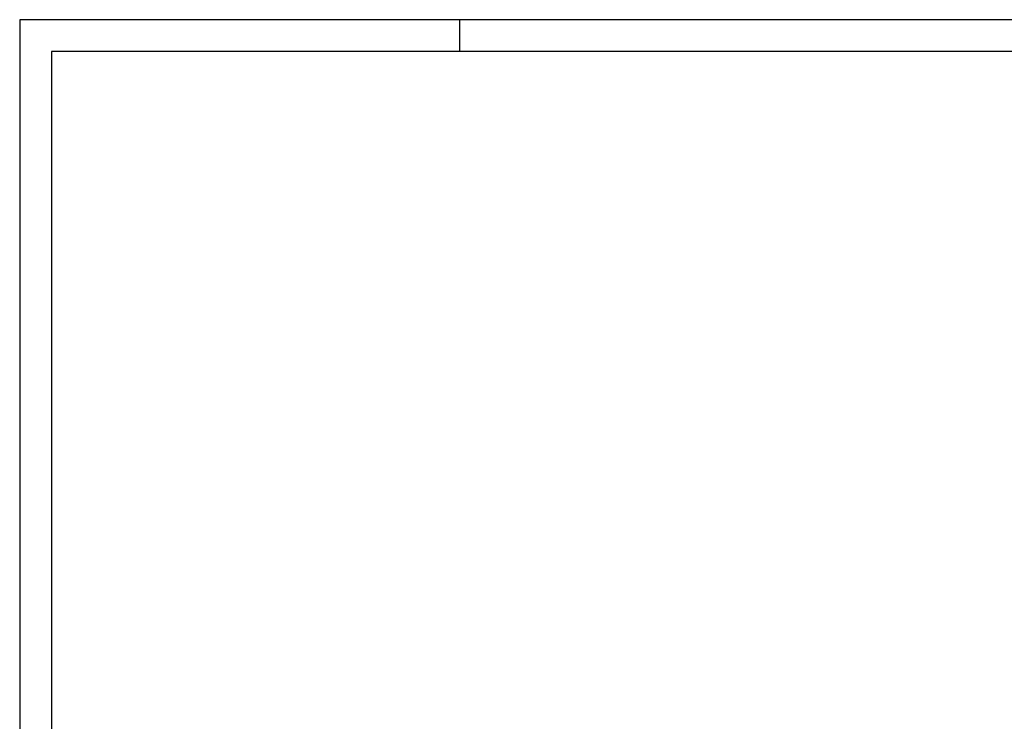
# Model space of a CAD drawing. Extents: x 0 to 118900, y 0 to 84100.
# Tile 6 of 24: x 0 to 31092, y 61948 to 84100. Entities that reach past the tile are written whole.
import ezdxf

# ---------------------------------------------------------------- set-up
doc = ezdxf.new("R2010")
doc.units = 0
doc.header["$LTSCALE"] = 100
for name, color, linetype in [('00KAD025', 2, 'CONTINUOUS'), ('00KAD070', 5, 'CONTINUOUS'), ('BL$2----', 7, 'CONTINUOUS')]:
    doc.layers.add(name, color=color, linetype=linetype)

# ---------------------------------------------------------------- blocks, each defined once
blk = doc.blocks.new('A0-HOR')
at = {"layer": '00KAD025', "linetype": 'CONTINUOUS'}
for p, q in [((1189, 841), (0, 841)), ((0, 841), (0, 0)), ((139, 831), (139, 841))]:
    blk.add_line(p, q, dxfattribs=at)
at = {"layer": '00KAD070', "linetype": 'CONTINUOUS'}
for p, q in [((1179, 831), (10, 831)), ((10, 831), (10, 10))]:
    blk.add_line(p, q, dxfattribs=at)

msp = doc.modelspace()

# ---------------------------------------------------------------- block references
at = {"layer": 'BL$2----', "xscale": 100, "yscale": 100, "zscale": 100}
msp.add_blockref('A0-HOR', (0, 0), dxfattribs=at)

doc.saveas('drawing.dxf')
